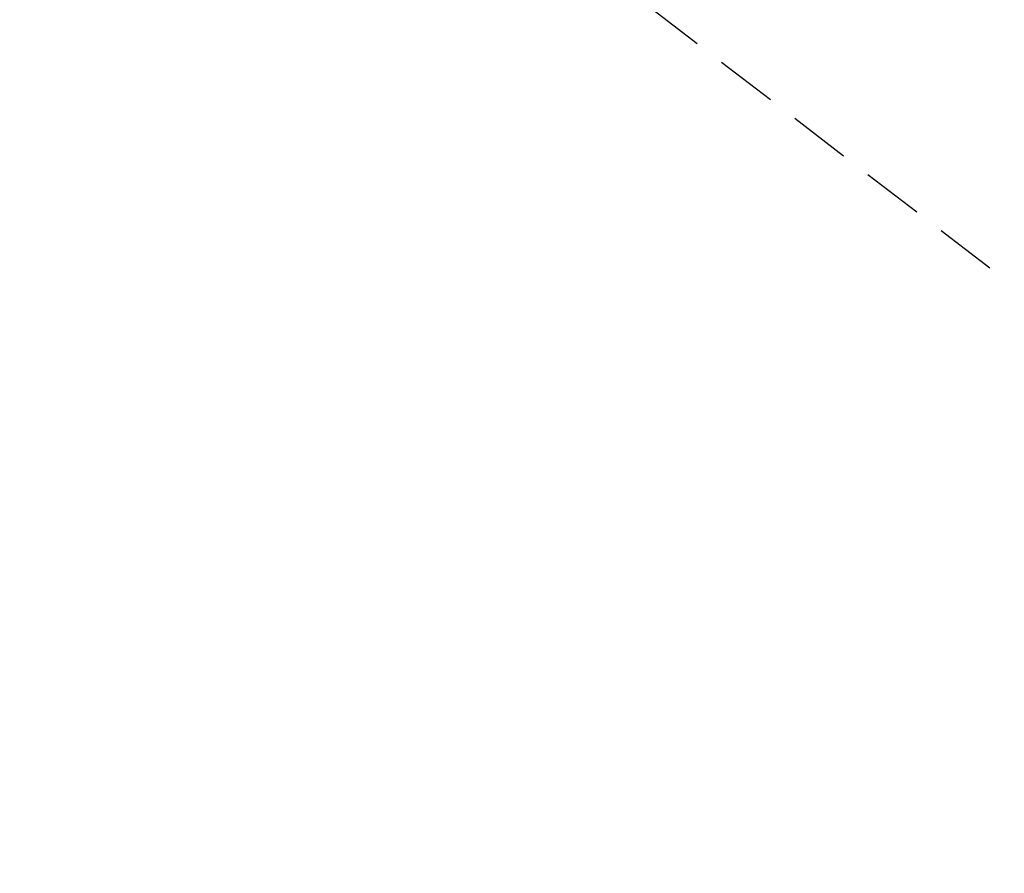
# Model space of a CAD drawing. Extents: x 573479 to 574989, y 161926 to 163436.
# Tile 117 of 256: x 573894.04 to 573898.05, y 162407.35 to 162410.82. Entities that reach past the tile are written whole.
import ezdxf

# ---------------------------------------------------------------- set-up
doc = ezdxf.new("R2010")
doc.units = 0
doc.linetypes.add('HIDDEN', pattern=[0.375, 0.25, -0.125])
doc.layers.add('12', color=7, linetype='CONTINUOUS')
doc.layers.add('50', color=7, linetype='CONTINUOUS')

msp = doc.modelspace()

# ---------------------------------------------------------------- linework, layer by layer
at = {"layer": '12', "color": 30, "linetype": 'CONTINUOUS', "extrusion": (-5.25586e-05, 2.01753e-05, 1)}
msp.add_lwpolyline([(573851.684631, 162410.681594), (573853.323631, 162409.470594), (573855.191631, 162407.942594), (573856.698631, 162406.583594), (573858.501631, 162405.142594), (573860.206631, 162403.814594), (573861.935631, 162402.429594), (573863.557631, 162400.986594), (573865.194631, 162399.645594), (573867.007631, 162398.355594), (573868.996631, 162396.664594), (573870.761631, 162394.700594), (573872.514631, 162392.764594), (573874.445631, 162390.870594), (573876.091631, 162389.209594), (573877.572631, 162387.297594), (573879.184631, 162385.533594), (573880.879631, 162384.055594), (573882.672631, 162382.603594), (573884.515631, 162381.164594), (573886.236631, 162379.748594), (573888.072631, 162378.729594), (573890.052631, 162377.830594), (573892.344631, 162377.060594), (573894.567631, 162376.437594), (573896.971631, 162375.804594), (573899.121631, 162375.226594), (573901.307631, 162374.710594), (573903.584631, 162374.180594), (573905.936631, 162373.254594), (573908.190631, 162371.971594), (573910.079631, 162370.264594), (573911.456631, 162368.737594), (573912.986631, 162367.178594), (573914.536631, 162365.771594), (573916.133631, 162364.417594), (573918.041632, 162362.893594), (573920.407632, 162361.897594), (573922.813632, 162360.914594), (573924.611632, 162360.023594), (573926.665632, 162358.417594), (573928.170632, 162356.918594), (573929.671632, 162355.508594), (573931.578631, 162353.672594), (573933.298632, 162352.586594), (573935.594632, 162352.087594), (573938.160632, 162351.425594), (573939.636632, 162350.234594), (573941.502632, 162348.586594), (573943.738632, 162347.272594), (573946.001632, 162345.989594), (573948.028632, 162344.812594), (573949.883632, 162343.825594), (573951.790632, 162342.962594), (573953.662632, 162342.176594), (573955.986632, 162341.218594), (573957.868632, 162340.272594), (573959.727632, 162339.376594), (573962.003632, 162338.064594), (573964.062632, 162336.849594), (573966.156632, 162335.726594), (573968.186632, 162334.650594), (573968.336632, 162334.659594)], dxfattribs=at)
at = {"layer": '50', "color": 3, "linetype": 'HIDDEN'}
msp.add_line((573904.833, 162404.562, 677.898), (573891.168, 162415.037, 677.897), dxfattribs=at)

doc.saveas('drawing.dxf')
